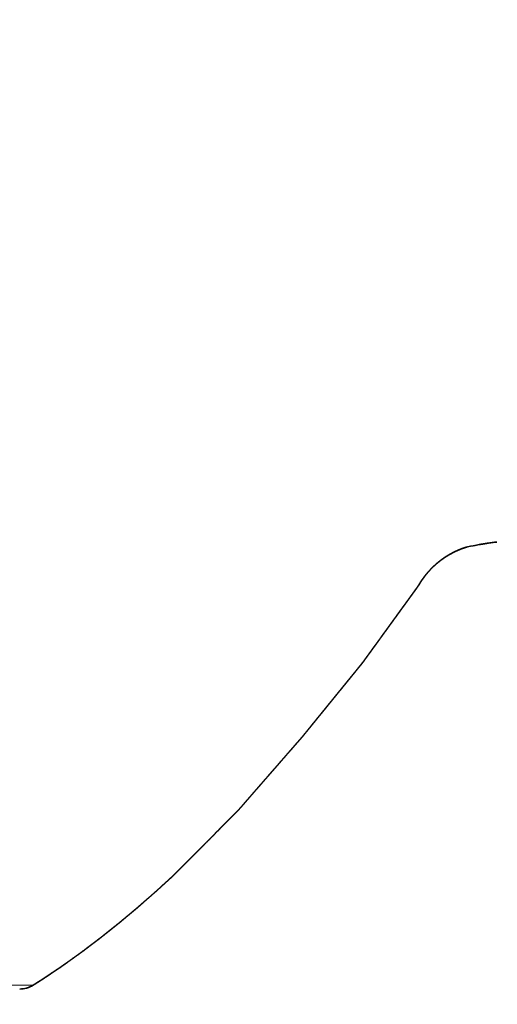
# Model space of a CAD drawing. Extents: x 4 to 1936, y -210 to 1221.
# Tile 146 of 256: x 723 to 780, y 750 to 867. Entities that reach past the tile are written whole.
import ezdxf
from ezdxf.enums import TextEntityAlignment as Align

# ---------------------------------------------------------------- set-up
doc = ezdxf.new("R2010")
doc.units = 0
doc.layers.get('0').update_dxf_attribs({"lineweight": 13})
doc.styles.get("Standard").update_dxf_attribs({"font": 'isocp.shx'})
doc.dimstyles.get("Standard").update_dxf_attribs({"dimtxt": 2.5, "dimasz": 2.5, "dimexe": 1.25, "dimexo": 0.625, "dimtad": 1, "dimcen": 2.5, "dimadec": 0, "dimazin": 0, "dimtfac": 1, "dimtmove": 0, "dimatfit": 0, "dimfxl": 0, "dimarcsym": 0})

# ---------------------------------------------------------------- blocks, each defined once
blk = doc.blocks.new('*D')
at = {"color": 7, "lineweight": 13}
for p, q in [((170.18, 941.9), (170.18, 1064.84)), ((920.49, 941.9), (920.49, 1064.84)), ((170.18, 1062.84), (920.49, 1062.84)), ((1321.52, 923.18), (1321.52, 1061.49)), ((1841.44, 923.16), (1841.44, 1061.49)), ((1321.52, 1059.49), (1841.44, 1059.49)), ((1321.52, 989.84), (1321.52, 1028.68)), ((1360.73, 936.19), (1360.73, 1028.68)), ((1321.52, 1026.68), (1360.73, 1026.68)), ((543.33, 987.84), (18.41, 987.84)), ((20.41, 721.45), (20.41, 987.84)), ((543.33, 987.84), (93.93, 987.84)), ((95.93, 751.99), (95.93, 987.84)), ((1838.47, 926.83), (1935.71, 926.83)), ((1933.71, 867.82), (1933.71, 926.83)), ((1821.97, 867.82), (1935.71, 867.82)), ((543.33, 751.99), (93.93, 751.99)), ((1321.52, 750.28), (1321.52, 681.5)), ((498.18, 721.45), (18.41, 721.45)), ((1551.43, 719.45), (1551.43, 681.5)), ((1321.52, 683.5), (1551.43, 683.5)), ((545.33, 389.63), (545.33, 507.88)), ((920.33, 383.64), (920.33, 507.88)), ((545.33, 505.88), (920.33, 505.88)), ((922.49, 439.92), (1037.33, 439.92)), ((922.49, 439.92), (983.86, 439.92)), ((981.86, 364.88), (981.86, 439.92)), ((1035.33, 210.01), (1035.33, 439.92)), ((570.08, 364.88), (983.86, 364.88)), ((543.33, 293.57), (26.75, 293.57)), ((28.75, -22.96), (28.75, 293.57)), ((595.35, 210.01), (1037.33, 210.01)), ((322.27, 138.43), (322.27, -135.15)), ((768.4, 138.43), (768.4, -135.15)), ((543.33, -22.96), (26.75, -22.96)), ((322.27, -133.15), (768.4, -133.15))]:
    blk.add_line(p, q, dxfattribs=at)
for points in [[(172.11, 1063.36), (170.18, 1062.84), (172.11, 1062.32)], [(918.55, 1062.32), (920.49, 1062.84), (918.55, 1063.36)], [(1323.46, 1060.01), (1321.52, 1059.49), (1323.46, 1058.98)], [(1839.51, 1058.98), (1841.44, 1059.49), (1839.51, 1060.01)], [(1323.46, 1027.19), (1321.52, 1026.68), (1323.46, 1026.16)], [(1358.8, 1026.16), (1360.73, 1026.68), (1358.8, 1027.19)], [(20.93, 985.91), (20.41, 987.84), (19.9, 985.91)], [(96.45, 985.91), (95.93, 987.84), (95.42, 985.91)], [(1934.23, 924.89), (1933.71, 926.83), (1933.19, 924.89)], [(1933.19, 869.76), (1933.71, 867.82), (1934.23, 869.76)], [(95.42, 753.92), (95.93, 751.99), (96.45, 753.92)], [(19.9, 723.38), (20.41, 721.45), (20.93, 723.38)], [(1323.46, 684.02), (1321.52, 683.5), (1323.46, 682.99)], [(1549.5, 682.99), (1551.43, 683.5), (1549.5, 684.02)], [(547.27, 506.4), (545.33, 505.88), (547.27, 505.36)], [(918.4, 505.36), (920.33, 505.88), (918.4, 506.4)], [(982.37, 437.99), (981.86, 439.92), (981.34, 437.99)], [(1035.84, 437.99), (1035.33, 439.92), (1034.81, 437.99)], [(981.34, 366.81), (981.86, 364.88), (982.37, 366.81)], [(29.27, 291.64), (28.75, 293.57), (28.24, 291.64)], [(1034.81, 211.94), (1035.33, 210.01), (1035.84, 211.94)], [(28.24, -21.03), (28.75, -22.96), (29.27, -21.03)], [(324.2, -132.63), (322.27, -133.15), (324.2, -133.67)], [(766.47, -133.67), (768.4, -133.15), (766.47, -132.63)]]:
    blk.add_lwpolyline(points, dxfattribs=at)
for s, p, p2 in [('750', (524.32, 1064.84), (566.35, 1064.84)), ('520', (1560.47, 1061.49), (1602.5, 1061.49)), ('39', (1327.58, 1028.68), (1354.67, 1028.68)), ('230', (1437.74, 685.5), (1479.77, 685.5)), ('375', (711.82, 507.88), (753.85, 507.88)), ('446', (524.32, -131.15), (566.35, -131.15))]:
    blk.add_text(s, height=14, dxfattribs=at).set_placement(p, p2, align=Align.FIT)
for s, rotation, p, p2 in [('59', 90, (1931.71, 883.78), (1931.71, 910.87)), ('236', 89.9999, (93.93, 848.9), (93.93, 890.93)), ('266', 90, (18.41, 833.63), (18.41, 875.66)), ('75', 90, (979.86, 388.85), (979.86, 415.94)), ('230', 90, (1033.33, 303.95), (1033.33, 345.98)), ('317', 90, (26.75, 114.29), (26.75, 156.32))]:
    blk.add_text(s, height=14, rotation=rotation, dxfattribs=at).set_placement(p, p2, align=Align.FIT)
blk = doc.blocks.new('BLOCK18')
at = {"color": 7, "lineweight": 35}
blk.add_arc((177.56, -172), 3, 270.0018, 302.0103, dxfattribs=at)
for points, degree, knots in [([(234.18, -122.02), (234.08, -122.03), (233.89, -122.06), (233.61, -122.09), (233.33, -122.13), (233.07, -122.17), (232.81, -122.21), (232.57, -122.25), (232.33, -122.29), (231.91, -122.36), (231.52, -122.42), (230.22, -122.69), (230.57, -122.61), (230.61, -122.61)], 3, [0, 0, 0, 0, 0.288969, 0.569458, 0.848434, 1.133273, 1.375827, 1.62221, 1.870173, 2.122305, 2.840885, 3.714248, 3.813734, 3.813734, 3.813734, 3.813734]), ([(179.15, -174.54), (179.17, -174.53), (179.19, -174.52), (179.21, -174.5), (179.26, -174.47), (179.3, -174.45), (179.32, -174.44), (179.37, -174.41), (179.41, -174.38), (179.43, -174.37), (179.48, -174.34), (179.52, -174.31), (179.54, -174.3), (179.65, -174.23), (179.76, -174.16), (179.86, -174.1), (180.05, -173.98), (180.23, -173.87), (180.33, -173.8), (180.47, -173.7), (180.62, -173.6), (180.67, -173.57), (180.77, -173.51), (180.86, -173.44), (180.91, -173.41), (180.98, -173.36), (181.05, -173.32), (181.07, -173.3), (181.11, -173.28), (181.15, -173.25), (181.17, -173.24), (181.23, -173.2), (181.28, -173.16), (181.32, -173.13), (181.54, -172.99), (181.76, -172.84), (181.93, -172.72), (182.13, -172.59), (182.33, -172.46), (182.35, -172.45), (182.39, -172.42), (182.42, -172.4), (182.44, -172.39), (182.48, -172.36), (182.52, -172.33), (182.54, -172.32), (182.63, -172.25), (182.73, -172.18), (182.82, -172.12), (182.97, -172.01), (183.13, -171.9), (183.21, -171.84), (183.47, -171.65), (183.73, -171.47), (183.91, -171.34), (184.23, -171.11), (184.55, -170.88), (184.72, -170.76), (184.89, -170.63), (185.07, -170.5), (185.1, -170.48), (185.16, -170.44), (185.21, -170.4), (185.23, -170.38), (185.26, -170.36), (185.3, -170.33), (185.31, -170.32), (185.35, -170.29), (185.38, -170.27), (185.4, -170.25), (185.43, -170.23), (185.46, -170.2), (185.48, -170.19), (185.52, -170.16), (185.55, -170.14), (185.57, -170.12), (185.61, -170.1), (185.64, -170.07), (185.66, -170.05), (185.75, -169.99), (185.84, -169.91), (185.86, -169.9), (186, -169.79), (186.14, -169.69), (186.21, -169.64), (186.3, -169.57), (186.4, -169.5), (186.43, -169.47), (186.5, -169.42), (186.56, -169.37), (186.58, -169.35), (186.65, -169.31), (186.71, -169.26), (186.75, -169.23), (186.79, -169.19), (186.84, -169.16), (186.86, -169.15), (186.89, -169.12), (186.92, -169.1), (186.94, -169.09), (187.09, -168.97), (187.24, -168.85), (187.38, -168.75), (187.54, -168.61), (187.71, -168.48), (187.74, -168.45), (187.81, -168.4), (187.88, -168.35), (187.91, -168.32), (187.97, -168.27), (188.04, -168.22), (188.07, -168.19), (188.14, -168.14), (188.2, -168.09), (188.24, -168.06), (188.3, -168.01), (188.36, -167.96), (188.38, -167.94), (188.44, -167.9), (188.5, -167.85), (188.52, -167.83), (188.63, -167.75), (188.74, -167.66), (188.82, -167.59), (188.93, -167.51), (189.04, -167.42), (189.06, -167.4), (189.12, -167.36), (189.17, -167.31), (189.2, -167.29), (189.31, -167.2), (189.42, -167.12), (189.5, -167.05), (189.61, -166.96), (189.71, -166.87), (189.74, -166.85), (189.79, -166.8), (189.85, -166.76), (189.87, -166.73), (189.93, -166.69), (189.98, -166.65), (190.01, -166.62), (190.06, -166.58), (190.12, -166.53), (190.14, -166.51), (190.28, -166.39), (190.42, -166.28), (190.53, -166.19), (190.67, -166.07), (190.81, -165.96), (190.83, -165.93), (190.89, -165.88), (190.94, -165.84), (190.96, -165.83), (191.02, -165.78), (191.08, -165.73), (191.1, -165.71), (191.16, -165.66), (191.22, -165.61), (191.25, -165.59), (191.31, -165.54), (191.36, -165.49), (191.39, -165.47), (191.45, -165.42), (191.51, -165.37), (191.53, -165.35), (191.62, -165.27), (191.7, -165.2), (191.76, -165.15), (191.84, -165.08), (191.92, -165.01), (191.95, -164.98), (192.01, -164.93), (192.06, -164.88), (192.09, -164.86), (192.14, -164.82), (192.2, -164.77), (192.22, -164.74), (192.4, -164.59), (192.58, -164.43), (192.69, -164.33), (192.87, -164.18), (193.06, -164.02), (193.08, -163.99), (193.14, -163.94), (193.2, -163.89), (193.23, -163.86), (193.35, -163.76), (193.47, -163.65), (193.56, -163.57), (193.68, -163.47), (193.81, -163.36), (193.83, -163.34), (193.88, -163.29), (193.93, -163.24), (193.95, -163.23), (194.08, -163.11), (194.21, -162.99), (194.32, -162.89), (194.47, -162.75), (194.62, -162.61), (194.67, -162.58), (194.73, -162.52), (194.79, -162.46), (194.81, -162.45), (194.84, -162.42), (194.87, -162.39), (194.89, -162.37), (194.94, -162.32), (195, -162.27), (195.03, -162.24), (195.14, -162.15), (195.24, -162.05), (195.31, -161.98), (195.42, -161.89), (195.53, -161.79), (195.56, -161.76), (195.61, -161.71), (195.67, -161.66), (195.68, -161.65), (195.72, -161.62), (195.75, -161.59), (195.77, -161.57), (195.8, -161.54), (195.84, -161.5), (195.86, -161.49), (195.89, -161.45), (195.93, -161.42), (195.95, -161.4), (195.98, -161.37), (196.02, -161.33), (196.04, -161.31), (196.07, -161.28), (196.1, -161.25), (196.12, -161.23), (196.16, -161.19), (196.2, -161.15), (196.22, -161.12), (196.27, -161.08), (196.32, -161.03), (196.34, -161), (196.41, -160.93), (196.49, -160.86), (196.53, -160.81), (196.61, -160.74), (196.68, -160.66), (196.7, -160.64), (196.74, -160.61), (196.77, -160.57), (196.78, -160.56), (196.81, -160.54), (196.83, -160.51), (196.84, -160.5), (196.9, -160.45), (196.96, -160.38), (197.01, -160.34), (197.07, -160.27), (197.13, -160.21), (197.15, -160.19), (197.19, -160.15), (197.23, -160.11), (197.25, -160.09), (197.32, -160.02), (197.4, -159.94), (197.46, -159.88), (197.54, -159.8), (197.61, -159.72), (197.63, -159.7), (197.67, -159.66), (197.71, -159.62), (197.73, -159.6), (197.77, -159.56), (197.81, -159.52), (197.83, -159.5), (197.89, -159.44), (197.95, -159.38), (197.98, -159.35), (198.05, -159.29), (198.11, -159.22), (198.15, -159.18), (198.21, -159.12), (198.27, -159.06), (198.29, -159.05), (198.33, -159.01), (198.36, -158.97), (198.38, -158.95), (198.44, -158.89), (198.5, -158.83), (198.54, -158.79), (198.62, -158.71), (198.7, -158.63), (198.76, -158.57), (199, -158.33), (199.24, -158.09), (199.43, -157.89), (199.71, -157.61), (200, -157.32), (200.07, -157.25), (200.24, -157.08), (200.42, -156.9), (200.5, -156.82), (200.61, -156.71), (200.71, -156.61), (200.73, -156.59), (200.77, -156.55), (200.81, -156.5), (200.83, -156.48), (200.9, -156.42), (200.96, -156.35), (201, -156.31), (201.08, -156.24), (201.16, -156.16), (201.19, -156.12), (201.26, -156.06), (201.33, -155.99), (201.36, -155.95), (201.43, -155.88), (201.5, -155.81), (201.53, -155.78), (201.58, -155.73), (201.63, -155.68), (201.65, -155.66), (201.68, -155.63), (201.72, -155.59), (201.73, -155.58), (201.78, -155.53), (201.82, -155.49), (201.85, -155.46), (201.89, -155.42), (201.93, -155.38), (201.94, -155.37), (202.02, -155.28), (202.11, -155.2), (202.18, -155.13), (202.26, -155.05), (202.34, -154.96), (202.36, -154.95), (202.38, -154.92), (202.41, -154.9), (202.42, -154.88), (202.45, -154.86), (202.47, -154.83), (202.49, -154.82), (202.51, -154.79), (202.54, -154.76), (202.55, -154.75), (202.6, -154.71), (202.64, -154.66), (202.67, -154.64), (202.72, -154.58), (202.78, -154.52), (202.81, -154.5), (202.92, -154.38), (203.04, -154.26), (203.13, -154.17), (203.24, -154.06), (203.35, -153.95), (203.37, -153.93), (203.41, -153.88), (203.46, -153.84), (203.48, -153.82), (203.59, -153.7), (203.69, -153.59), (203.77, -153.49), (203.87, -153.37), (203.98, -153.26), (204, -153.23), (204.04, -153.18), (204.08, -153.14), (204.1, -153.12), (204.16, -153.05), (204.21, -152.99), (204.24, -152.96), (204.29, -152.89), (204.36, -152.82), (204.37, -152.8), (204.42, -152.75), (204.46, -152.7), (204.48, -152.68), (204.53, -152.62), (204.59, -152.56), (204.62, -152.52), (204.69, -152.44), (204.76, -152.36), (204.79, -152.32), (204.9, -152.2), (205, -152.08), (205.05, -152.03), (205.15, -151.91), (205.26, -151.78), (205.3, -151.74), (205.37, -151.66), (205.43, -151.59), (205.46, -151.55), (205.56, -151.44), (205.67, -151.32), (205.73, -151.24), (205.83, -151.13), (205.94, -151.01), (205.97, -150.97), (206.04, -150.89), (206.1, -150.82), (206.13, -150.79), (206.19, -150.71), (206.26, -150.63), (206.3, -150.6), (206.43, -150.44), (206.57, -150.28), (206.67, -150.17), (206.81, -150.01), (206.94, -149.86), (206.98, -149.82), (207.05, -149.74), (207.12, -149.65), (207.15, -149.62), (207.21, -149.55), (207.26, -149.49), (207.28, -149.47), (207.32, -149.42), (207.36, -149.38), (207.38, -149.35), (207.42, -149.31), (207.46, -149.26), (207.48, -149.24), (207.52, -149.2), (207.56, -149.15), (207.58, -149.13), (207.62, -149.08), (207.66, -149.04), (207.68, -149.01), (207.72, -148.97), (207.76, -148.93), (207.77, -148.9), (207.83, -148.84), (207.89, -148.78), (207.93, -148.73), (208.01, -148.64), (208.09, -148.54), (208.11, -148.51), (208.2, -148.42), (208.28, -148.33), (208.32, -148.28), (208.38, -148.21), (208.44, -148.14), (208.45, -148.12), (208.49, -148.08), (208.53, -148.03), (208.55, -148.01), (208.61, -147.95), (208.67, -147.88), (208.71, -147.83), (208.79, -147.74), (208.86, -147.66), (208.9, -147.61), (208.98, -147.52), (209.06, -147.43), (209.1, -147.39), (209.2, -147.27), (209.3, -147.15), (209.37, -147.08), (209.45, -146.98), (209.53, -146.89), (209.55, -146.87), (209.58, -146.84), (209.61, -146.8), (209.62, -146.78), (209.66, -146.75), (209.69, -146.71), (209.7, -146.69), (209.73, -146.67), (209.75, -146.64), (209.76, -146.63), (209.77, -146.61), (209.79, -146.6), (209.8, -146.59), (209.82, -146.56), (209.84, -146.54), (209.85, -146.52), (209.88, -146.49), (209.9, -146.47), (209.91, -146.45), (209.95, -146.41), (209.99, -146.37), (210.01, -146.34), (210.07, -146.28), (210.12, -146.22), (210.14, -146.19), (210.18, -146.15), (210.22, -146.1), (210.23, -146.09), (210.26, -146.06), (210.28, -146.03), (210.29, -146.02), (210.36, -145.94), (210.43, -145.86), (210.46, -145.82), (210.55, -145.73), (210.63, -145.64), (210.65, -145.61), (210.7, -145.55), (210.75, -145.49), (210.78, -145.46), (210.89, -145.34), (211, -145.21), (211.08, -145.12), (211.24, -144.93), (211.39, -144.74), (211.47, -144.64), (211.63, -144.45), (211.79, -144.25), (211.86, -144.16), (211.96, -144.04), (212.06, -143.92), (212.08, -143.89), (212.12, -143.84), (212.16, -143.8), (212.18, -143.77), (212.23, -143.7), (212.29, -143.63), (212.33, -143.58), (212.45, -143.44), (212.56, -143.3), (212.59, -143.27), (212.7, -143.13), (212.8, -143), (212.84, -142.96), (212.9, -142.88), (212.96, -142.8), (213, -142.76), (213.1, -142.64), (213.21, -142.51), (213.24, -142.47), (213.35, -142.34), (213.45, -142.21), (213.48, -142.17), (213.55, -142.09), (213.61, -142.01), (213.65, -141.97), (213.71, -141.89), (213.78, -141.81), (213.81, -141.77), (213.88, -141.69), (213.94, -141.6), (213.98, -141.56), (214.05, -141.47), (214.12, -141.39), (214.16, -141.34), (214.23, -141.25), (214.31, -141.15), (214.35, -141.11), (214.46, -140.97), (214.58, -140.82), (214.65, -140.74), (214.76, -140.6), (214.88, -140.46), (214.92, -140.41), (214.97, -140.34), (215.03, -140.27), (215.05, -140.25), (215.08, -140.2), (215.12, -140.16), (215.14, -140.13), (215.2, -140.07), (215.25, -140), (215.29, -139.95), (215.36, -139.86), (215.43, -139.77), (215.48, -139.72), (215.53, -139.65), (215.58, -139.59), (215.6, -139.57), (215.63, -139.53), (215.67, -139.49), (215.68, -139.47), (215.72, -139.43), (215.75, -139.39), (215.77, -139.37), (215.8, -139.33), (215.83, -139.29), (215.85, -139.26), (215.89, -139.22), (215.93, -139.17), (215.95, -139.14), (215.99, -139.09), (216.04, -139.03), (216.06, -139), (216.11, -138.94), (216.16, -138.89), (216.18, -138.86), (216.23, -138.8), (216.27, -138.75), (216.29, -138.72), (216.35, -138.65), (216.41, -138.58), (216.44, -138.53), (216.52, -138.44), (216.59, -138.35), (216.62, -138.32), (216.68, -138.25), (216.73, -138.18), (216.75, -138.16), (216.79, -138.11), (216.83, -138.06), (216.85, -138.04), (216.89, -137.99), (216.92, -137.94), (216.94, -137.92), (216.98, -137.87), (217.02, -137.83), (217.04, -137.8), (217.09, -137.74), (217.14, -137.68), (217.17, -137.64), (217.23, -137.57), (217.29, -137.49), (217.33, -137.45), (217.39, -137.38), (217.45, -137.3), (217.48, -137.26), (217.54, -137.19), (217.6, -137.11), (217.63, -137.07), (217.72, -136.97), (217.8, -136.87), (217.85, -136.81), (217.92, -136.72), (218, -136.63), (218.02, -136.6), (218.07, -136.54), (218.12, -136.48), (218.15, -136.44), (218.19, -136.38), (218.24, -136.32), (218.26, -136.3), (218.36, -136.17), (218.45, -136.04), (218.52, -135.94), (218.64, -135.78), (218.76, -135.61), (218.81, -135.54), (218.97, -135.32), (219.14, -135.09), (219.25, -134.94), (219.37, -134.77), (219.5, -134.59), (219.51, -134.57), (219.54, -134.54), (219.56, -134.51), (219.57, -134.49), (219.6, -134.45), (219.63, -134.42), (219.64, -134.4), (219.67, -134.36), (219.71, -134.31), (219.73, -134.28), (219.77, -134.22), (219.81, -134.17), (219.83, -134.14), (219.97, -133.95), (220.11, -133.75), (220.24, -133.58), (220.4, -133.35), (220.57, -133.12), (220.59, -133.09), (220.68, -132.97), (220.76, -132.85), (220.8, -132.8), (220.86, -132.71), (220.93, -132.63), (220.95, -132.6), (220.99, -132.54), (221.03, -132.49), (221.05, -132.46), (221.11, -132.38), (221.17, -132.3), (221.21, -132.24), (221.28, -132.14), (221.36, -132.03), (221.39, -131.98), (221.46, -131.89), (221.53, -131.8), (221.58, -131.73), (221.62, -131.67), (221.67, -131.6), (221.69, -131.58), (221.72, -131.53), (221.76, -131.48), (221.78, -131.46), (221.81, -131.41), (221.85, -131.36), (221.86, -131.34), (221.93, -131.24), (222, -131.14), (222.06, -131.07), (222.13, -130.97), (222.2, -130.88), (222.22, -130.85), (222.25, -130.81), (222.28, -130.76), (222.3, -130.74), (222.35, -130.66), (222.4, -130.59), (222.44, -130.54), (222.51, -130.45), (222.58, -130.35), (222.62, -130.3), (222.67, -130.23), (222.72, -130.15), (222.74, -130.13), (222.77, -130.08), (222.81, -130.03), (222.83, -130.01), (222.86, -129.96), (222.9, -129.91), (222.91, -129.89), (222.95, -129.84), (222.98, -129.79), (223, -129.77), (223.03, -129.73), (223.06, -129.69), (223.08, -129.67), (223.11, -129.62), (223.14, -129.57), (223.16, -129.55), (223.19, -129.5), (223.23, -129.46), (223.25, -129.43), (223.28, -129.39), (223.31, -129.34), (223.33, -129.32), (223.36, -129.28), (223.39, -129.24), (223.4, -129.22), (223.46, -129.14), (223.52, -129.05), (223.57, -128.99), (223.67, -128.85), (223.76, -128.72), (223.79, -128.68), (223.89, -128.55), (223.99, -128.41), (224.04, -128.34), (224.11, -128.24), (224.19, -128.14), (224.21, -128.1), (224.26, -128.03), (224.31, -127.97), (224.34, -127.93), (224.39, -127.86), (224.44, -127.79), (224.46, -127.76), (224.51, -127.69), (224.56, -127.62), (224.59, -127.58), (224.64, -127.52), (224.68, -127.46), (224.7, -127.43), (224.74, -127.37), (224.78, -127.31), (224.8, -127.28), (224.84, -127.23), (224.88, -127.17), (224.9, -127.14), (224.93, -127.09), (224.96, -127.04), (224.97, -127.03), (224.98, -127), (225, -126.97), (225.01, -126.95), (225.04, -126.91), (225.07, -126.86), (225.08, -126.84), (225.11, -126.79), (225.14, -126.74), (225.15, -126.72), (225.18, -126.69), (225.2, -126.66), (225.21, -126.64), (225.24, -126.59), (225.27, -126.54), (225.3, -126.51), (225.34, -126.45), (225.39, -126.38), (225.41, -126.35), (225.44, -126.31), (225.48, -126.26), (225.49, -126.25), (225.51, -126.22), (225.53, -126.19), (225.54, -126.17), (225.61, -126.08), (225.69, -125.98), (225.75, -125.9), (225.87, -125.76), (225.98, -125.62), (226.03, -125.57), (226.13, -125.46), (226.23, -125.35), (226.28, -125.29), (226.41, -125.16), (226.53, -125.03), (226.61, -124.96), (226.71, -124.86), (226.82, -124.77), (226.84, -124.74), (226.9, -124.7), (226.95, -124.65), (226.98, -124.63), (227.03, -124.58), (227.09, -124.53), (227.11, -124.51), (227.2, -124.44), (227.28, -124.37), (227.34, -124.33), (227.43, -124.26), (227.51, -124.19), (227.54, -124.17), (227.61, -124.12), (227.67, -124.08), (227.7, -124.06), (227.75, -124.02), (227.79, -123.99), (227.81, -123.98), (227.84, -123.96), (227.87, -123.93), (227.89, -123.92), (227.94, -123.89), (227.98, -123.86), (228.01, -123.84), (228.06, -123.81), (228.11, -123.77), (228.13, -123.76), (228.17, -123.74), (228.2, -123.72), (228.22, -123.71), (228.33, -123.63), (228.45, -123.56), (228.56, -123.5), (228.68, -123.43), (228.8, -123.37), (228.82, -123.36), (228.86, -123.34), (228.89, -123.32), (228.91, -123.31), (228.95, -123.29), (228.99, -123.27), (229.01, -123.26), (229.04, -123.24), (229.08, -123.22), (229.1, -123.21), (229.16, -123.18), (229.21, -123.16), (229.25, -123.14), (229.33, -123.1), (229.4, -123.07), (229.44, -123.05), (229.52, -123.02), (229.59, -122.98), (229.63, -122.97), (229.7, -122.94), (229.78, -122.91), (229.81, -122.89), (229.99, -122.82), (230.18, -122.75), (230.32, -122.7), (230.46, -122.66), (230.61, -122.61)], 5, [0, 0, 0, 0, 0, 0, 0.184135, 0.184135, 0.184135, 0.36827, 0.36827, 0.36827, 0.552396, 0.552396, 0.552396, 0.736523, 0.736523, 0.736523, 1.448916, 1.448916, 1.448916, 2.277184, 2.277184, 2.277184, 2.691318, 2.691318, 2.691318, 3.105453, 3.105453, 3.105453, 3.272168, 3.272168, 3.272168, 3.438882, 3.438882, 3.438882, 3.772307, 3.772307, 3.772307, 5.272724, 5.272724, 5.272724, 5.439449, 5.439449, 5.439449, 5.609928, 5.609928, 5.609928, 5.776703, 5.776703, 5.776703, 6.437231, 6.437231, 6.437231, 7.12091, 7.12091, 7.12091, 8.688654, 8.688654, 8.688654, 9.893997, 9.893997, 9.893997, 10.208679, 10.208679, 10.208679, 10.366053, 10.366053, 10.366053, 10.523427, 10.523427, 10.523427, 10.680781, 10.680781, 10.680781, 10.838135, 10.838135, 10.838135, 10.995487, 10.995487, 10.995487, 11.152839, 11.152839, 11.152839, 11.812654, 11.812654, 11.812654, 12.377873, 12.377873, 12.377873, 12.66049, 12.66049, 12.66049, 12.962204, 12.962204, 12.962204, 13.244814, 13.244814, 13.244814, 13.386122, 13.386122, 13.386122, 13.527429, 13.527429, 13.527429, 14.736062, 14.736062, 14.736062, 15.038257, 15.038257, 15.038257, 15.340452, 15.340452, 15.340452, 15.649167, 15.649167, 15.649167, 15.945873, 15.945873, 15.945873, 16.208175, 16.208175, 16.208175, 16.454189, 16.454189, 16.454189, 17.192164, 17.192164, 17.192164, 17.438157, 17.438157, 17.438157, 17.68415, 17.68415, 17.68415, 18.422122, 18.422122, 18.422122, 18.668117, 18.668117, 18.668117, 18.914111, 18.914111, 18.914111, 19.160108, 19.160108, 19.160108, 19.406105, 19.406105, 19.406105, 20.419831, 20.419831, 20.419831, 20.68081, 20.68081, 20.68081, 20.952837, 20.952837, 20.952837, 21.21366, 21.21366, 21.21366, 21.477381, 21.477381, 21.477381, 21.738191, 21.738191, 21.738191, 21.999001, 21.999001, 21.999001, 22.520592, 22.520592, 22.520592, 22.781454, 22.781454, 22.781454, 23.049224, 23.049224, 23.049224, 23.31001, 23.31001, 23.31001, 24.735774, 24.735774, 24.735774, 25.016588, 25.016588, 25.016588, 25.297403, 25.297403, 25.297403, 26.13986, 26.13986, 26.13986, 26.435348, 26.435348, 26.435348, 26.652146, 26.652146, 26.652146, 27.68402, 27.68402, 27.68402, 28.096767, 28.096767, 28.096767, 28.264648, 28.264648, 28.264648, 28.432528, 28.432528, 28.432528, 28.768287, 28.768287, 28.768287, 29.439792, 29.439792, 29.439792, 29.775611, 29.775611, 29.775611, 29.943522, 29.943522, 29.943522, 30.111433, 30.111433, 30.111433, 30.279424, 30.279424, 30.279424, 30.447415, 30.447415, 30.447415, 30.615355, 30.615355, 30.615355, 30.783295, 30.783295, 30.783295, 31.023118, 31.023118, 31.023118, 31.262941, 31.262941, 31.262941, 31.742573, 31.742573, 31.742573, 31.997585, 31.997585, 31.997585, 32.117503, 32.117503, 32.117503, 32.237422, 32.237422, 32.237422, 32.702232, 32.702232, 32.702232, 32.896295, 32.896295, 32.896295, 33.090357, 33.090357, 33.090357, 33.672511, 33.672511, 33.672511, 33.866573, 33.866573, 33.866573, 34.060643, 34.060643, 34.060643, 34.254713, 34.254713, 34.254713, 34.651354, 34.651354, 34.651354, 35.045198, 35.045198, 35.045198, 35.239347, 35.239347, 35.239347, 35.433496, 35.433496, 35.433496, 35.821793, 35.821793, 35.821793, 36.248484, 36.248484, 36.248484, 38.199932, 38.199932, 38.199932, 39.078417, 39.078417, 39.078417, 39.926215, 39.926215, 39.926215, 40.13716, 40.13716, 40.13716, 40.348105, 40.348105, 40.348105, 40.76998, 40.76998, 40.76998, 41.112042, 41.112042, 41.112042, 41.454104, 41.454104, 41.454104, 41.79618, 41.79618, 41.79618, 41.967217, 41.967217, 41.967217, 42.138255, 42.138255, 42.138255, 42.406337, 42.406337, 42.406337, 42.544338, 42.544338, 42.544338, 43.234272, 43.234272, 43.234272, 43.372339, 43.372339, 43.372339, 43.510406, 43.510406, 43.510406, 43.648451, 43.648451, 43.648451, 43.786496, 43.786496, 43.786496, 44.062528, 44.062528, 44.062528, 44.33856, 44.33856, 44.33856, 45.220907, 45.220907, 45.220907, 45.441521, 45.441521, 45.441521, 45.662134, 45.662134, 45.662134, 46.544668, 46.544668, 46.544668, 46.765413, 46.765413, 46.765413, 46.986159, 46.986159, 46.986159, 47.444299, 47.444299, 47.444299, 47.670813, 47.670813, 47.670813, 47.891791, 47.891791, 47.891791, 48.254986, 48.254986, 48.254986, 48.618182, 48.618182, 48.618182, 49.405866, 49.405866, 49.405866, 49.752817, 49.752817, 49.752817, 50.11603, 50.11603, 50.11603, 50.842449, 50.842449, 50.842449, 51.205846, 51.205846, 51.205846, 51.586015, 51.586015, 51.586015, 51.949289, 51.949289, 51.949289, 53.039066, 53.039066, 53.039066, 53.402321, 53.402321, 53.402321, 53.765575, 53.765575, 53.765575, 53.978512, 53.978512, 53.978512, 54.191448, 54.191448, 54.191448, 54.404304, 54.404304, 54.404304, 54.61716, 54.61716, 54.61716, 54.826513, 54.826513, 54.826513, 55.035867, 55.035867, 55.035867, 55.454476, 55.454476, 55.454476, 55.913488, 55.913488, 55.913488, 56.337008, 56.337008, 56.337008, 56.55589, 56.55589, 56.55589, 56.766415, 56.766415, 56.766415, 57.187465, 57.187465, 57.187465, 57.598393, 57.598393, 57.598393, 58.020221, 58.020221, 58.020221, 58.704889, 58.704889, 58.704889, 58.876067, 58.876067, 58.876067, 59.047245, 59.047245, 59.047245, 59.218446, 59.218446, 59.218446, 59.304065, 59.304065, 59.304065, 59.389684, 59.389684, 59.389684, 59.527516, 59.527516, 59.527516, 59.665348, 59.665348, 59.665348, 59.940943, 59.940943, 59.940943, 60.216539, 60.216539, 60.216539, 60.354339, 60.354339, 60.354339, 60.492139, 60.492139, 60.492139, 61.090983, 61.090983, 61.090983, 61.366573, 61.366573, 61.366573, 61.642162, 61.642162, 61.642162, 62.518687, 62.518687, 62.518687, 63.395211, 63.395211, 63.395211, 64.271705, 64.271705, 64.271705, 64.490847, 64.490847, 64.490847, 64.709988, 64.709988, 64.709988, 65.148247, 65.148247, 65.148247, 65.982921, 65.982921, 65.982921, 66.343856, 66.343856, 66.343856, 66.704791, 66.704791, 66.704791, 67.516176, 67.516176, 67.516176, 67.877111, 67.877111, 67.877111, 68.238046, 68.238046, 68.238046, 68.612099, 68.612099, 68.612099, 68.986153, 68.986153, 68.986153, 69.409402, 69.409402, 69.409402, 69.832651, 69.832651, 69.832651, 70.70667, 70.70667, 70.70667, 71.127877, 71.127877, 71.127877, 71.338481, 71.338481, 71.338481, 71.549085, 71.549085, 71.549085, 71.969599, 71.969599, 71.969599, 72.369668, 72.369668, 72.369668, 72.556246, 72.556246, 72.556246, 72.742823, 72.742823, 72.742823, 72.929406, 72.929406, 72.929406, 73.115988, 73.115988, 73.115988, 73.363572, 73.363572, 73.363572, 73.611157, 73.611157, 73.611157, 73.858716, 73.858716, 73.858716, 74.106274, 74.106274, 74.106274, 74.505833, 74.505833, 74.505833, 74.927519, 74.927519, 74.927519, 75.140757, 75.140757, 75.140757, 75.353995, 75.353995, 75.353995, 75.567235, 75.567235, 75.567235, 75.780474, 75.780474, 75.780474, 76.124869, 76.124869, 76.124869, 76.469264, 76.469264, 76.469264, 76.813659, 76.813659, 76.813659, 77.158054, 77.158054, 77.158054, 77.713197, 77.713197, 77.713197, 77.990791, 77.990791, 77.990791, 78.260273, 78.260273, 78.260273, 78.553002, 78.553002, 78.553002, 79.385763, 79.385763, 79.385763, 79.989259, 79.989259, 79.989259, 81.34713, 81.34713, 81.34713, 81.49801, 81.49801, 81.49801, 81.648901, 81.648901, 81.648901, 81.799791, 81.799791, 81.799791, 82.043479, 82.043479, 82.043479, 82.287167, 82.287167, 82.287167, 83.749231, 83.749231, 83.749231, 84.277382, 84.277382, 84.277382, 84.76475, 84.76475, 84.76475, 85.008453, 85.008453, 85.008453, 85.265827, 85.265827, 85.265827, 85.753189, 85.753189, 85.753189, 86.175956, 86.175956, 86.175956, 86.571912, 86.571912, 86.571912, 86.792637, 86.792637, 86.792637, 87.003044, 87.003044, 87.003044, 87.21345, 87.21345, 87.21345, 87.845483, 87.845483, 87.845483, 88.05631, 88.05631, 88.05631, 88.267137, 88.267137, 88.267137, 88.691215, 88.691215, 88.691215, 89.115293, 89.115293, 89.115293, 89.324893, 89.324893, 89.324893, 89.534493, 89.534493, 89.534493, 89.744183, 89.744183, 89.744183, 89.955949, 89.955949, 89.955949, 90.160521, 90.160521, 90.160521, 90.365094, 90.365094, 90.365094, 90.569637, 90.569637, 90.569637, 90.778413, 90.778413, 90.778413, 90.958609, 90.958609, 90.958609, 91.499173, 91.499173, 91.499173, 92.138462, 92.138462, 92.138462, 92.703529, 92.703529, 92.703529, 93.006244, 93.006244, 93.006244, 93.297005, 93.297005, 93.297005, 93.619073, 93.619073, 93.619073, 93.92179, 93.92179, 93.92179, 94.169351, 94.169351, 94.169351, 94.416912, 94.416912, 94.416912, 94.664496, 94.664496, 94.664496, 94.788309, 94.788309, 94.788309, 94.912121, 94.912121, 94.912121, 95.200947, 95.200947, 95.200947, 95.33919, 95.33919, 95.33919, 95.477434, 95.477434, 95.477434, 95.753709, 95.753709, 95.753709, 96.029984, 96.029984, 96.029984, 96.152534, 96.152534, 96.152534, 96.275083, 96.275083, 96.275083, 97.010332, 97.010332, 97.010332, 97.541401, 97.541401, 97.541401, 98.065107, 98.065107, 98.065107, 98.809873, 98.809873, 98.809873, 99.058968, 99.058968, 99.058968, 99.313197, 99.313197, 99.313197, 99.567427, 99.567427, 99.567427, 100.075873, 100.075873, 100.075873, 100.347199, 100.347199, 100.347199, 100.618524, 100.618524, 100.618524, 100.754194, 100.754194, 100.754194, 100.889864, 100.889864, 100.889864, 101.161197, 101.161197, 101.161197, 101.302203, 101.302203, 101.302203, 101.443209, 101.443209, 101.443209, 102.289146, 102.289146, 102.289146, 102.437088, 102.437088, 102.437088, 102.58503, 102.58503, 102.58503, 102.732973, 102.732973, 102.732973, 102.880915, 102.880915, 102.880915, 103.176792, 103.176792, 103.176792, 103.472669, 103.472669, 103.472669, 103.75141, 103.75141, 103.75141, 104.030151, 104.030151, 104.030151, 105.125921, 105.125921, 105.125921, 105.125921, 105.125921, 105.125921])]:
    blk.add_open_spline(points, degree=degree, knots=knots, dxfattribs=at)
at = {"color": 7, "lineweight": 13}
blk.add_open_spline([(179.15, -174.54), (179.14, -174.54), (179.14, -174.54), (179.13, -174.54), (179.12, -174.54), (179.1, -174.54), (179.1, -174.54), (179.09, -174.54), (179.07, -174.54), (179.07, -174.54), (179.05, -174.54), (179.04, -174.54), (179.03, -174.54), (178.99, -174.54), (178.96, -174.54), (178.92, -174.54), (178.88, -174.55), (178.84, -174.55), (178.84, -174.55), (178.82, -174.55), (178.8, -174.55), (178.8, -174.55), (178.77, -174.55), (178.74, -174.55), (178.73, -174.55), (178.7, -174.55), (178.67, -174.55), (178.67, -174.55), (178.65, -174.55), (178.64, -174.55), (178.63, -174.55), (178.61, -174.55), (178.59, -174.55), (178.59, -174.55), (178.56, -174.55), (178.53, -174.55), (178.52, -174.55), (178.5, -174.55), (178.48, -174.55), (178.47, -174.55), (178.46, -174.55), (178.44, -174.55), (178.44, -174.55), (178.42, -174.55), (178.4, -174.55), (178.39, -174.55), (178.31, -174.55), (178.24, -174.55), (178.2, -174.55), (178.13, -174.55), (178.06, -174.55), (178.06, -174.55), (178.04, -174.55), (178.03, -174.55), (178.03, -174.55), (178.01, -174.55), (178, -174.55), (178, -174.55), (177.98, -174.55), (177.97, -174.55), (177.96, -174.55), (177.95, -174.55), (177.94, -174.55), (177.93, -174.55), (177.92, -174.55), (177.91, -174.55), (177.9, -174.55), (177.89, -174.55), (177.88, -174.55), (177.86, -174.55), (177.85, -174.55), (177.84, -174.55), (177.83, -174.55), (177.82, -174.55), (177.8, -174.55), (177.81, -174.55), (177.75, -174.55), (177.69, -174.55), (177.65, -174.55), (177.6, -174.55), (177.54, -174.54), (177.52, -174.54), (177.51, -174.54), (177.49, -174.54), (177.48, -174.54), (177.47, -174.54), (177.46, -174.54), (177.46, -174.54), (177.45, -174.54), (177.45, -174.54), (177.45, -174.54), (177.43, -174.54), (177.42, -174.54), (177.41, -174.54), (177.39, -174.54), (177.37, -174.54), (177.37, -174.54), (177.35, -174.54), (177.34, -174.54), (177.32, -174.54), (177.29, -174.54), (177.25, -174.54), (177.22, -174.54), (177.14, -174.54), (177.04, -174.54), (176.97, -174.54), (176.84, -174.55), (176.67, -174.55), (176.59, -174.55), (176.38, -174.55), (176.11, -174.56), (175.94, -174.56), (175.67, -174.56), (175.36, -174.57), (175.26, -174.57), (175.07, -174.57), (174.89, -174.57), (174.82, -174.57), (174.69, -174.58), (174.55, -174.58), (174.51, -174.58), (174.44, -174.58), (174.37, -174.58), (174.34, -174.58), (174.27, -174.58), (174.19, -174.58), (174.15, -174.58), (174.07, -174.58), (173.98, -174.59), (173.97, -174.59), (173.67, -174.59), (173.36, -174.59), (173.08, -174.59), (172.72, -174.6), (172.34, -174.6), (172.26, -174.6), (172.13, -174.6), (172, -174.6), (171.96, -174.6), (171.88, -174.6), (171.8, -174.6), (171.77, -174.61), (171.34, -174.61), (170.9, -174.61), (170.43, -174.61), (169.74, -174.62), (169, -174.62), (168.72, -174.62), (168.03, -174.63), (167.3, -174.63), (166.88, -174.63), (165.5, -174.64), (164.03, -174.64), (162.98, -174.65), (161.88, -174.65), (160.72, -174.65), (160.71, -174.65), (160.61, -174.65), (160.51, -174.65), (160.41, -174.65), (160.27, -174.66), (160.14, -174.66), (160.11, -174.66), (160.02, -174.66), (159.93, -174.66), (159.88, -174.66), (159.48, -174.66), (159.07, -174.66), (158.72, -174.66), (158.12, -174.66), (157.49, -174.66), (157.27, -174.66), (156.81, -174.67), (156.35, -174.67), (156.14, -174.67), (155.46, -174.67), (154.77, -174.67), (154.32, -174.67), (153.71, -174.67), (153.1, -174.67), (152.94, -174.68), (152.73, -174.68), (152.52, -174.68), (152.48, -174.68), (152.4, -174.68), (152.32, -174.68), (152.28, -174.68), (152.18, -174.68), (152.07, -174.68), (152, -174.68), (151.85, -174.68), (151.69, -174.68), (151.56, -174.68), (151.24, -174.68), (150.91, -174.68), (150.66, -174.68), (150.07, -174.68), (149.49, -174.68), (149.15, -174.68), (148.48, -174.69), (147.8, -174.69), (147.46, -174.69), (146.68, -174.69), (145.89, -174.69), (145.46, -174.69), (143.98, -174.69), (142.45, -174.7), (141.4, -174.7), (139.85, -174.7), (138.31, -174.71), (137.97, -174.71), (136.88, -174.71), (135.8, -174.71), (135.19, -174.71), (133.89, -174.71), (132.55, -174.72), (131.79, -174.72), (130.47, -174.72), (129.12, -174.72), (128.5, -174.72), (127.78, -174.72), (127.05, -174.72), (126.95, -174.73), (126.74, -174.73), (126.53, -174.73), (126.42, -174.73), (126.01, -174.73), (125.61, -174.73), (125.32, -174.73), (124.95, -174.73), (124.56, -174.73), (124.48, -174.73), (123.74, -174.73), (122.99, -174.73), (122.32, -174.73), (121.43, -174.73), (120.53, -174.74), (120.31, -174.74), (119.87, -174.74), (119.42, -174.74), (119.21, -174.74), (118.73, -174.74), (118.27, -174.74), (118.02, -174.74), (117.44, -174.74), (116.88, -174.74), (116.56, -174.74), (116.01, -174.74), (115.43, -174.74), (115.19, -174.74), (114.61, -174.74), (114.01, -174.75), (113.65, -174.75), (112.75, -174.75), (111.84, -174.75), (111.36, -174.75), (109.19, -174.75), (106.99, -174.76), (105.34, -174.76), (103.47, -174.76), (101.6, -174.76), (101.17, -174.76), (100.72, -174.76), (100.27, -174.76), (100.03, -174.76), (99.56, -174.76), (99.08, -174.77), (98.84, -174.77), (98.48, -174.77), (98.12, -174.77), (97.95, -174.77), (97.71, -174.77), (97.47, -174.77), (97.35, -174.77), (96.36, -174.77), (95.36, -174.77), (94.49, -174.77), (92.74, -174.77), (90.98, -174.78), (90.1, -174.78), (87.96, -174.78), (85.8, -174.78), (84.52, -174.78), (83.1, -174.78), (81.68, -174.79), (81.6, -174.79), (81.36, -174.79), (81.12, -174.79), (81.01, -174.79), (80.78, -174.79), (80.55, -174.79), (80.44, -174.79), (80.11, -174.79), (79.77, -174.79), (79.55, -174.79), (78.8, -174.79), (78.07, -174.79), (77.57, -174.79), (76.41, -174.79), (75.29, -174.79), (74.72, -174.79), (73.53, -174.79), (72.31, -174.79), (71.75, -174.8), (71.14, -174.8), (70.53, -174.8), (70.49, -174.8), (70.41, -174.8), (70.33, -174.8), (70.29, -174.8), (70.2, -174.8), (70.11, -174.8), (70.07, -174.8), (69.98, -174.8), (69.89, -174.8), (69.84, -174.8), (69.77, -174.8), (69.7, -174.8), (69.67, -174.8), (69.62, -174.8), (69.57, -174.8), (69.55, -174.8), (69.47, -174.8), (69.4, -174.8), (69.35, -174.8), (69.09, -174.8), (68.84, -174.8), (68.64, -174.8), (67.86, -174.8), (67.07, -174.8), (66.47, -174.8), (65.51, -174.8), (64.54, -174.8), (64.18, -174.8), (63.62, -174.8), (63.07, -174.8), (62.89, -174.8), (62.55, -174.8), (62.22, -174.8), (61.89, -174.8), (61.25, -174.8), (60.61, -174.8), (60.12, -174.8), (59.24, -174.81), (58.39, -174.81), (57.98, -174.81), (57.22, -174.81), (56.45, -174.81), (56.07, -174.81), (55.14, -174.81), (54.21, -174.81), (53.67, -174.81), (52.58, -174.81), (51.49, -174.81), (50.95, -174.81), (48.13, -174.81), (45.33, -174.82), (43.13, -174.82), (40.75, -174.82), (38.35, -174.82), (38.26, -174.82), (37.95, -174.82), (37.64, -174.82), (37.4, -174.82), (36.86, -174.82), (36.29, -174.82), (35.95, -174.82), (35.53, -174.82), (35.13, -174.82), (35.04, -174.82), (33.07, -174.82), (31.1, -174.82), (29.37, -174.83), (26.2, -174.83), (22.93, -174.83), (21.38, -174.83), (18.37, -174.83), (15.36, -174.83), (14.75, -174.83), (10.9, -174.84), (7.04, -174.84), (4.69, -174.84), (2.35, -174.84), (0, -174.84)], degree=5, knots=[0, 0, 0, 0, 0, 0, 3.360266, 3.360266, 3.360266, 6.720531, 6.720531, 6.720531, 10.080797, 10.080797, 10.080797, 13.441063, 13.441063, 13.441063, 30.24239, 30.24239, 30.24239, 33.602656, 33.602656, 33.602656, 37.875196, 37.875196, 37.875196, 47.955995, 47.955995, 47.955995, 51.31626, 51.31626, 51.31626, 54.676526, 54.676526, 54.676526, 63.091704, 63.091704, 63.091704, 71.497859, 71.497859, 71.497859, 74.858126, 74.858126, 74.858126, 78.218393, 78.218393, 78.218393, 84.938927, 84.938927, 84.938927, 118.081476, 118.081476, 118.081476, 121.44174, 121.44174, 121.44174, 125.197711, 125.197711, 125.197711, 129.540864, 129.540864, 129.540864, 132.335402, 132.335402, 132.335402, 135.695666, 135.695666, 135.695666, 139.05593, 139.05593, 139.05593, 141.414269, 141.414269, 141.414269, 144.065674, 144.065674, 144.065674, 150.49427, 150.49427, 150.49427, 176.629609, 176.629609, 176.629609, 181.486155, 181.486155, 181.486155, 185.272629, 185.272629, 185.272629, 186.766068, 186.766068, 186.766068, 188.259507, 188.259507, 188.259507, 192.541173, 192.541173, 192.541173, 196.422261, 196.422261, 196.422261, 199.421223, 199.421223, 199.421223, 206.285973, 206.285973, 206.285973, 216.358429, 216.358429, 216.358429, 224.613737, 224.613737, 224.613737, 235.779092, 235.779092, 235.779092, 240.072588, 240.072588, 240.072588, 244.434877, 244.434877, 244.434877, 245.77538, 245.77538, 245.77538, 247.233773, 247.233773, 247.233773, 248.574282, 248.574282, 248.574282, 250.128996, 250.128996, 250.128996, 258.32562, 258.32562, 258.32562, 260.247308, 260.247308, 260.247308, 261.204048, 261.204048, 261.204048, 262.209291, 262.209291, 262.209291, 271.814458, 271.814458, 271.814458, 277.688686, 277.688686, 277.688686, 285.862395, 285.862395, 285.862395, 303.11534, 303.11534, 303.11534, 303.460546, 303.460546, 303.460546, 304.442059, 304.442059, 304.442059, 305.135219, 305.135219, 305.135219, 305.798783, 305.798783, 305.798783, 311.147271, 311.147271, 311.147271, 314.147058, 314.147058, 314.147058, 317.193024, 317.193024, 317.193024, 322.929137, 322.929137, 322.929137, 325.080418, 325.080418, 325.080418, 325.640407, 325.640407, 325.640407, 326.178321, 326.178321, 326.178321, 327.253987, 327.253987, 327.253987, 328.194068, 328.194068, 328.194068, 331.420622, 331.420622, 331.420622, 335.722511, 335.722511, 335.722511, 340.0244, 340.0244, 340.0244, 345.511309, 345.511309, 345.511309, 357.505048, 357.505048, 357.505048, 362.972503, 362.972503, 362.972503, 369.825092, 369.825092, 369.825092, 377.617511, 377.617511, 377.617511, 383.914221, 383.914221, 383.914221, 384.963695, 384.963695, 384.963695, 386.013169, 386.013169, 386.013169, 389.073813, 389.073813, 389.073813, 389.838977, 389.838977, 389.838977, 396.35935, 396.35935, 396.35935, 398.471815, 398.471815, 398.471815, 400.584279, 400.584279, 400.584279, 403.088248, 403.088248, 403.088248, 406.714002, 406.714002, 406.714002, 409.130662, 409.130662, 409.130662, 412.404529, 412.404529, 412.404529, 417.473375, 417.473375, 417.473375, 432.269924, 432.269924, 432.269924, 434.036269, 434.036269, 434.036269, 436.208385, 436.208385, 436.208385, 438.380531, 438.380531, 438.380531, 439.365497, 439.365497, 439.365497, 440.45157, 440.45157, 440.45157, 448.028988, 448.028988, 448.028988, 455.606405, 455.606405, 455.606405, 466.472544, 466.472544, 466.472544, 467.461894, 467.461894, 467.461894, 468.396553, 468.396553, 468.396553, 469.346638, 469.346638, 469.346638, 471.21588, 471.21588, 471.21588, 475.622575, 475.622575, 475.622575, 481.390322, 481.390322, 481.390322, 486.044921, 486.044921, 486.044921, 486.37741, 486.37741, 486.37741, 486.7099, 486.7099, 486.7099, 487.120414, 487.120414, 487.120414, 487.530929, 487.530929, 487.530929, 487.73619, 487.73619, 487.73619, 487.94145, 487.94145, 487.94145, 488.351964, 488.351964, 488.351964, 489.993168, 489.993168, 489.993168, 494.569202, 494.569202, 494.569202, 497.367601, 497.367601, 497.367601, 498.766801, 498.766801, 498.766801, 499.887693, 499.887693, 499.887693, 503.617798, 503.617798, 503.617798, 506.655646, 506.655646, 506.655646, 509.737318, 509.737318, 509.737318, 514.078802, 514.078802, 514.078802, 518.420287, 518.420287, 518.420287, 536.590466, 536.590466, 536.590466, 537.313986, 537.313986, 537.313986, 539.053648, 539.053648, 539.053648, 541.304852, 541.304852, 541.304852, 542.14569, 542.14569, 542.14569, 556.847806, 556.847806, 556.847806, 568.513285, 568.513285, 568.513285, 580.24027, 580.24027, 580.24027, 598.456992, 598.456992, 598.456992, 598.456992, 598.456992, 598.456992], dxfattribs=at)

msp = doc.modelspace()

# ---------------------------------------------------------------- block references
at = {"lineweight": 0}
msp.add_blockref('BLOCK18', (545.334, 926.829), dxfattribs=at)

# ---------------------------------------------------------------- dimensions: what is measured, and where the dimension line sits
at = {"color": 0, "lineweight": 0}
for base, p1, p2, angle, middle, dimtype in [((95.933, 987.844), (545.334, 751.988), (545.334, 987.844), 89.99993, (95.933, 869.916), 161), ((322.269, -133.149), (768.398, 140.432), (322.269, 140.432), 180, (545.334, -133.149), 161), ((1360.729, 1026.675), (1321.523, 987.844), (1360.729, 934.191), 359.99809, (1341.126, 1026.675), 160)]:
    dim = msp.add_linear_dim(base=base, p1=p1, p2=p2, angle=angle, dimstyle='Standard', dxfattribs=at)
    dim.commit()
    dim.dimension.update_dxf_attribs({"geometry": '*D', "text_midpoint": middle, "dimtype": dimtype})

doc.saveas('drawing.dxf')
